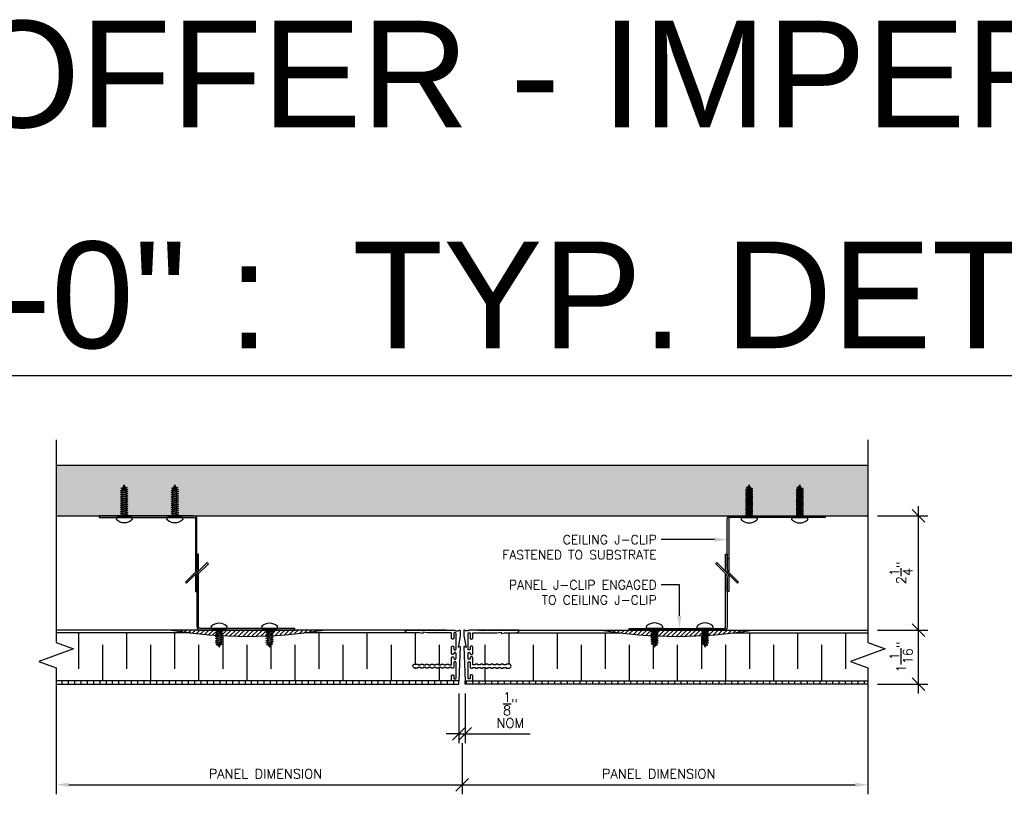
# Model space of a CAD drawing. Header units: inches. Extents: x 0 to 70.2, y 0 to 53.
# Tile 11 of 13: x 31.2 to 50.6, y 37.4 to 53. Entities that reach past the tile are written whole.
import ezdxf
from ezdxf import colors
from ezdxf.entities.mleader import LeaderData, LeaderLine
from ezdxf.math import Vec2, Vec3

# ---------------------------------------------------------------- set-up
doc = ezdxf.new("R2010")
doc.units = ezdxf.units.IN
doc.header["$MEASUREMENT"] = 0
for name, color, linetype in [('1-ARCH', 1, 'Continuous'), ('1-DIM', 4, 'Continuous'), ('1-MOUNT', 155, 'Continuous'), ('1-PANEL', 6, 'Continuous'), ('1-TEXT', 2, 'Continuous')]:
    doc.layers.add(name, color=color, linetype=linetype)
doc.layers.add('1-VIEWPORT', color=3, linetype='Continuous', plot=False)
doc.styles.add('GEN NOTES', font='ARIALUNI.TTF')
doc.styles.add('TEXT', font='romans.shx')
doc.dimstyles.new('DIM 6-12', dxfattribs={"dimscale": 2, "dimtxt": 0.09375, "dimasz": 0.125, "dimexe": 0.09375, "dimexo": 0.09375, "dimgap": 0.0625, "dimtad": 1, "dimdec": 4, "dimzin": 3, "dimdsep": 46, "dimlunit": 5, "dimtxsty": 'TEXT', "dimblk": 'OBLIQUE', "dimcen": 0.09375, "dimdle": 0.09375, "dimclrd": 256, "dimclre": 4, "dimclrt": 2, "dimadec": 0, "dimazin": 0, "dimtfac": 1, "dimtdec": 4, "dimtmove": 0, "dimatfit": 3, "dimfxl": 1, "dimtfill": 1, "dimtolj": 1, "dimtzin": 0, "dimlwd": -1, "dimlwe": -1, "dimarcsym": 0})
pattern_1 = [(45, (95.71455, 23.90067), (-0.044194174, 0.044194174), [])]
pattern_2 = [(90, (37.7533, -749.30981), (-0.125, 3e-17), [])]

# ---------------------------------------------------------------- blocks, each defined once
blk = doc.blocks.new('_Oblique')
at = {"color": 0, "linetype": 'ByBlock', "lineweight": -2}
blk.add_line((-0.5, -0.5), (0.5, 0.5), dxfattribs=at)
blk = doc.blocks.new('*D20')
at = {"layer": '1-DIM', "color": 4, "transparency": 16777216}
for p, q in [((39.916, 38.722), (39.916, 37.713)), ((47.947, 38.713), (47.947, 37.713))]:
    blk.add_line(p, q, dxfattribs=at)
at = {"layer": '1-DIM', "transparency": 16777216}
blk.add_line((39.728, 37.901), (47.697, 37.901), dxfattribs=at)
blk.add_solid([(47.697, 37.942), (47.697, 37.859), (47.947, 37.901)], dxfattribs=at)
at = {"layer": 'Defpoints', "color": 0, "transparency": 16777216}
for p in [(39.916, 38.91), (47.947, 38.901), (47.947, 37.901)]:
    blk.add_point(p, dxfattribs=at)
at = {"layer": '1-DIM', "transparency": 16777216, "xscale": 0.25, "yscale": 0.25, "zscale": 0.25, "rotation": 180}
blk.add_blockref('_Oblique', (39.916, 37.901), dxfattribs=at)
at = {"layer": '1-DIM', "color": 2, "transparency": 16777216, "insert": (43.806, 38.119), "char_height": 0.1875, "attachment_point": 5, "style": 'TEXT', "bg_fill": 3, "box_fill_scale": 1.25, "bg_fill_color": 256, "bg_fill_true_color": 13158600, "bg_fill_transparency": 0}
blk.add_mtext('\\A1;PANEL DIMENSION', dxfattribs=at)
blk = doc.blocks.new('*D21')
at = {"layer": '1-DIM', "color": 4, "transparency": 16777216}
for p, q in [((31.884, 38.713), (31.884, 37.713)), ((39.916, 38.722), (39.916, 37.713))]:
    blk.add_line(p, q, dxfattribs=at)
at = {"layer": '1-DIM', "transparency": 16777216}
blk.add_line((32.134, 37.901), (40.103, 37.901), dxfattribs=at)
blk.add_solid([(32.134, 37.942), (32.134, 37.859), (31.884, 37.901)], dxfattribs=at)
at = {"layer": 'Defpoints', "color": 0, "transparency": 16777216}
for p in [(31.884, 38.901), (39.916, 38.91), (39.916, 37.901)]:
    blk.add_point(p, dxfattribs=at)
at = {"layer": '1-DIM', "transparency": 16777216, "xscale": 0.25, "yscale": 0.25, "zscale": 0.25}
blk.add_blockref('_Oblique', (39.916, 37.901), dxfattribs=at)
at = {"layer": '1-DIM', "color": 2, "transparency": 16777216, "insert": (36.025, 38.119), "char_height": 0.1875, "attachment_point": 5, "style": 'TEXT', "bg_fill": 3, "box_fill_scale": 1.25, "bg_fill_color": 256, "bg_fill_true_color": 13158600, "bg_fill_transparency": 0}
blk.add_mtext('\\A1;PANEL DIMENSION', dxfattribs=at)
blk = doc.blocks.new('*D22')
at = {"layer": '1-DIM', "color": 4, "transparency": 16777216}
for p, q in [((39.853, 39.706), (39.853, 38.722)), ((39.978, 39.706), (39.978, 38.722))]:
    blk.add_line(p, q, dxfattribs=at)
at = {"layer": '1-DIM', "transparency": 16777216}
for p, q in [((39.853, 38.91), (39.603, 38.91)), ((39.853, 38.91), (39.978, 38.91)), ((39.978, 38.91), (41.264, 38.91))]:
    blk.add_line(p, q, dxfattribs=at)
at = {"layer": 'Defpoints', "color": 0, "transparency": 16777216}
for p in [(39.853, 39.893), (39.978, 39.893), (39.978, 38.91)]:
    blk.add_point(p, dxfattribs=at)
at = {"layer": '1-DIM', "transparency": 16777216, "xscale": 0.25, "yscale": 0.25, "zscale": 0.25}
blk.add_blockref('_Oblique', (39.853, 38.91), dxfattribs=at)
at = {"layer": '1-DIM', "transparency": 16777216, "xscale": 0.25, "yscale": 0.25, "zscale": 0.25, "rotation": 180}
blk.add_blockref('_Oblique', (39.978, 38.91), dxfattribs=at)
at = {"layer": '1-DIM', "color": 2, "transparency": 16777216, "insert": (40.871, 39.379), "char_height": 0.1875, "attachment_point": 5, "style": 'TEXT', "bg_fill": 3, "box_fill_scale": 1.25, "bg_fill_color": 256, "bg_fill_true_color": 13158600, "bg_fill_transparency": 0}
blk.add_mtext('\\A1;{\\H1.000000x;\\S1/8;}"\\PNOM', dxfattribs=at)
blk = doc.blocks.new('SCREW-3_4')
for p, q in [((-0.156, 0.649), (-0.156, 0.681)), ((0.148, 0.641), (-0.148, 0.641)), ((-0.042, 0.617), (-0.072, 0.612)), ((-0.072, 0.612), (-0.042, 0.596)), ((-0.072, 0.612), (0.072, 0.585)), ((-0.042, 0.641), (-0.042, 0.617)), ((0.042, 0.601), (-0.042, 0.617)), ((-0.042, 0.596), (-0.042, 0.575)), ((-0.042, 0.596), (0.042, 0.58)), ((0.042, 0.641), (0.042, 0.601)), ((0.072, 0.585), (0.042, 0.601)), ((0.042, 0.58), (0.072, 0.585)), ((0.156, 0.681), (0.156, 0.649)), ((-0.042, 0.575), (-0.072, 0.571)), ((-0.072, 0.571), (-0.042, 0.555)), ((-0.072, 0.571), (0.072, 0.543)), ((-0.042, 0.534), (-0.072, 0.529)), ((-0.072, 0.529), (-0.042, 0.513)), ((-0.072, 0.529), (0.072, 0.502)), ((-0.042, 0.493), (-0.072, 0.488)), ((-0.072, 0.488), (-0.042, 0.472)), ((-0.072, 0.488), (0.072, 0.461)), ((-0.042, 0.451), (-0.072, 0.447)), ((-0.072, 0.447), (-0.042, 0.43)), ((-0.072, 0.447), (0.072, 0.419)), ((-0.042, 0.41), (-0.072, 0.405)), ((-0.072, 0.405), (-0.042, 0.389)), ((-0.072, 0.405), (0.072, 0.378)), ((0.042, 0.56), (-0.042, 0.575)), ((-0.042, 0.555), (-0.042, 0.534)), ((-0.042, 0.555), (0.042, 0.539)), ((0.042, 0.518), (-0.042, 0.534)), ((-0.042, 0.513), (-0.042, 0.493)), ((-0.042, 0.513), (0.042, 0.497)), ((0.042, 0.477), (-0.042, 0.493)), ((-0.042, 0.472), (-0.042, 0.451)), ((-0.042, 0.472), (0.042, 0.456)), ((0.042, 0.435), (-0.042, 0.451)), ((-0.042, 0.43), (-0.042, 0.41)), ((-0.042, 0.43), (0.042, 0.415)), ((0.042, 0.394), (-0.042, 0.41)), ((0.042, 0.58), (0.042, 0.56)), ((0.072, 0.543), (0.042, 0.56)), ((0.042, 0.539), (0.072, 0.543)), ((0.042, 0.539), (0.042, 0.518)), ((0.072, 0.502), (0.042, 0.518)), ((0.042, 0.497), (0.072, 0.502)), ((0.042, 0.497), (0.042, 0.477)), ((0.072, 0.461), (0.042, 0.477)), ((0.042, 0.456), (0.072, 0.461)), ((0.042, 0.456), (0.042, 0.435)), ((0.072, 0.419), (0.042, 0.435)), ((0.042, 0.415), (0.072, 0.419)), ((0.042, 0.415), (0.042, 0.394)), ((0.072, 0.378), (0.042, 0.394)), ((-0.042, 0.368), (-0.072, 0.364)), ((-0.072, 0.364), (-0.042, 0.348)), ((-0.072, 0.364), (0.072, 0.336)), ((-0.042, 0.327), (-0.072, 0.322)), ((-0.072, 0.322), (-0.042, 0.306)), ((-0.072, 0.322), (0.072, 0.295)), ((-0.042, 0.285), (-0.072, 0.281)), ((-0.072, 0.281), (-0.042, 0.265)), ((-0.072, 0.281), (0.072, 0.253)), ((-0.042, 0.244), (-0.072, 0.24)), ((-0.072, 0.24), (-0.042, 0.223)), ((-0.072, 0.24), (0.072, 0.212)), ((-0.042, 0.203), (-0.072, 0.198)), ((-0.072, 0.198), (-0.042, 0.182)), ((-0.072, 0.198), (0.072, 0.171)), ((-0.042, 0.389), (-0.042, 0.368)), ((-0.042, 0.389), (0.042, 0.373)), ((0.042, 0.352), (-0.042, 0.368)), ((-0.042, 0.348), (-0.042, 0.327)), ((-0.042, 0.348), (0.042, 0.332)), ((0.042, 0.311), (-0.042, 0.327)), ((-0.042, 0.306), (-0.042, 0.285)), ((-0.042, 0.306), (0.042, 0.29)), ((0.042, 0.27), (-0.042, 0.285)), ((-0.042, 0.265), (-0.042, 0.244)), ((-0.042, 0.265), (0.042, 0.249)), ((0.042, 0.228), (-0.042, 0.244)), ((-0.042, 0.223), (-0.042, 0.203)), ((-0.042, 0.223), (0.042, 0.207)), ((0.042, 0.187), (-0.042, 0.203)), ((0.042, 0.373), (0.072, 0.378)), ((0.042, 0.373), (0.042, 0.352)), ((0.072, 0.336), (0.042, 0.352)), ((0.042, 0.332), (0.072, 0.336)), ((0.042, 0.332), (0.042, 0.311)), ((0.072, 0.295), (0.042, 0.311)), ((0.042, 0.29), (0.072, 0.295)), ((0.042, 0.29), (0.042, 0.27)), ((0.072, 0.253), (0.042, 0.27)), ((0.042, 0.249), (0.072, 0.253)), ((0.042, 0.249), (0.042, 0.228)), ((0.072, 0.212), (0.042, 0.228)), ((0.042, 0.207), (0.072, 0.212)), ((0.042, 0.207), (0.042, 0.187)), ((-0.042, 0.161), (-0.072, 0.157)), ((-0.072, 0.157), (-0.042, 0.141)), ((-0.072, 0.157), (0.072, 0.129)), ((-0.042, 0.12), (-0.072, 0.115)), ((-0.072, 0.115), (-0.042, 0.099)), ((-0.072, 0.115), (0.072, 0.088)), ((-0.034, 0.077), (-0.065, 0.072)), ((-0.034, 0.056), (-0.065, 0.072)), ((0.059, 0.049), (-0.065, 0.072)), ((-0.042, 0.182), (-0.042, 0.161)), ((-0.042, 0.182), (0.042, 0.166)), ((0.042, 0.145), (-0.042, 0.161)), ((-0.042, 0.141), (-0.042, 0.12)), ((-0.042, 0.141), (0.042, 0.125)), ((0.042, 0.104), (-0.042, 0.12)), ((-0.042, 0.099), (-0.042, 0.094)), ((-0.042, 0.099), (0.042, 0.083)), ((-0.042, 0.094), (-0.034, 0.077)), ((-0.034, 0.077), (0.029, 0.065)), ((0.029, 0.044), (-0.034, 0.056)), ((-0.024, 0.054), (0, 0)), ((0.02, 0.046), (0, 0)), ((0.029, 0.065), (0.037, 0.084)), ((0.059, 0.049), (0.029, 0.065)), ((0.029, 0.044), (0.059, 0.049)), ((0.072, 0.171), (0.042, 0.187)), ((0.042, 0.166), (0.072, 0.171)), ((0.042, 0.166), (0.042, 0.145)), ((0.072, 0.129), (0.042, 0.145)), ((0.042, 0.125), (0.072, 0.129)), ((0.042, 0.125), (0.042, 0.104)), ((0.072, 0.088), (0.042, 0.104)), ((0.042, 0.083), (0.072, 0.088))]:
    blk.add_line(p, q)
for centre, radius, start, end in [((-0.141, 0.681), 0.0156, 131.6968, 180), ((-0.148, 0.649), 0.00781, 180, 270), ((0, 0.523), 0.227, 48.3032, 131.6968), ((0.148, 0.649), 0.00781, 270, 0), ((0.141, 0.681), 0.0156, 0, 48.3032)]:
    blk.add_arc(centre, radius, start, end)
blk = doc.blocks.new('SCREW-1_2')
for p, q in [((-0.156, 0.381), (-0.156, 0.413)), ((0.156, 0.413), (0.156, 0.381)), ((0.148, 0.373), (-0.148, 0.373)), ((-0.042, 0.368), (-0.072, 0.364)), ((-0.072, 0.364), (-0.042, 0.348)), ((-0.072, 0.364), (0.072, 0.336)), ((-0.042, 0.327), (-0.072, 0.322)), ((-0.072, 0.322), (-0.042, 0.306)), ((-0.072, 0.322), (0.072, 0.295)), ((-0.042, 0.285), (-0.072, 0.281)), ((-0.072, 0.281), (-0.042, 0.265)), ((-0.072, 0.281), (0.072, 0.253)), ((-0.042, 0.244), (-0.072, 0.24)), ((-0.072, 0.24), (-0.042, 0.223)), ((-0.072, 0.24), (0.072, 0.212)), ((-0.042, 0.203), (-0.072, 0.198)), ((-0.072, 0.198), (-0.042, 0.182)), ((-0.072, 0.198), (0.072, 0.171)), ((-0.042, 0.373), (-0.042, 0.368)), ((0.042, 0.352), (-0.042, 0.368)), ((-0.042, 0.348), (-0.042, 0.327)), ((-0.042, 0.348), (0.042, 0.332)), ((0.042, 0.311), (-0.042, 0.327)), ((-0.042, 0.306), (-0.042, 0.285)), ((-0.042, 0.306), (0.042, 0.29)), ((0.042, 0.27), (-0.042, 0.285)), ((-0.042, 0.265), (-0.042, 0.244)), ((-0.042, 0.265), (0.042, 0.249)), ((0.042, 0.228), (-0.042, 0.244)), ((-0.042, 0.223), (-0.042, 0.203)), ((-0.042, 0.223), (0.042, 0.207)), ((0.042, 0.187), (-0.042, 0.203)), ((0.042, 0.373), (0.042, 0.352)), ((0.072, 0.336), (0.042, 0.352)), ((0.042, 0.332), (0.072, 0.336)), ((0.042, 0.332), (0.042, 0.311)), ((0.072, 0.295), (0.042, 0.311)), ((0.042, 0.29), (0.072, 0.295)), ((0.042, 0.29), (0.042, 0.27)), ((0.072, 0.253), (0.042, 0.27)), ((0.042, 0.249), (0.072, 0.253)), ((0.042, 0.249), (0.042, 0.228)), ((0.072, 0.212), (0.042, 0.228)), ((0.042, 0.207), (0.072, 0.212)), ((0.042, 0.207), (0.042, 0.187)), ((-0.042, 0.161), (-0.072, 0.157)), ((-0.072, 0.157), (-0.042, 0.141)), ((-0.072, 0.157), (0.072, 0.129)), ((-0.042, 0.12), (-0.072, 0.115)), ((-0.072, 0.115), (-0.042, 0.099)), ((-0.072, 0.115), (0.072, 0.088)), ((-0.034, 0.077), (-0.065, 0.072)), ((-0.034, 0.056), (-0.065, 0.072)), ((0.059, 0.049), (-0.065, 0.072)), ((-0.042, 0.182), (-0.042, 0.161)), ((-0.042, 0.182), (0.042, 0.166)), ((0.042, 0.145), (-0.042, 0.161)), ((-0.042, 0.141), (-0.042, 0.12)), ((-0.042, 0.141), (0.042, 0.125)), ((0.042, 0.104), (-0.042, 0.12)), ((-0.042, 0.099), (-0.042, 0.094)), ((-0.042, 0.099), (0.042, 0.083)), ((-0.042, 0.094), (-0.034, 0.077)), ((-0.034, 0.077), (0.029, 0.065)), ((0.029, 0.044), (-0.034, 0.056)), ((-0.024, 0.054), (0, 0)), ((0.02, 0.046), (0, 0)), ((0.029, 0.065), (0.037, 0.084)), ((0.059, 0.049), (0.029, 0.065)), ((0.029, 0.044), (0.059, 0.049)), ((0.072, 0.171), (0.042, 0.187)), ((0.042, 0.166), (0.072, 0.171)), ((0.042, 0.166), (0.042, 0.145)), ((0.072, 0.129), (0.042, 0.145)), ((0.042, 0.125), (0.072, 0.129)), ((0.042, 0.125), (0.042, 0.104)), ((0.072, 0.088), (0.042, 0.104)), ((0.042, 0.083), (0.072, 0.088))]:
    blk.add_line(p, q)
for centre, radius, start, end in [((-0.141, 0.413), 0.0156, 131.6968, 180), ((0, 0.255), 0.227, 48.3032, 131.6968), ((0.141, 0.413), 0.0156, 0, 48.3032), ((-0.148, 0.381), 0.00781, 180, 270), ((0.148, 0.381), 0.00781, 270, 0)]:
    blk.add_arc(centre, radius, start, end)
blk = doc.blocks.new('A-6415')
at = {"layer": '1-PANEL', "color": 7}
blk.add_lwpolyline([(-0.076, 0.983), (-0.076, 0.903, 0.042545), (-0.074, 0.883), (-0.034, 0.653), (-0.058, 0.673, 0.649268), (-0.075, 0.665), (-0.05, 0.004, 0.404141), (-0.046, 0), (0.092, 0, 0.414214), (0.096, 0.004), (0.096, 0.102, 0.414214), (0.076, 0.121), (0.066, 0.121, 0.414214), (0.046, 0.102), (0.046, 0.05, -0.414214), (0.036, 0.04), (0.015, 0.04, -0.414214), (0.005, 0.05), (0.005, 0.361, -0.414214), (0.015, 0.371), (0.036, 0.371, -0.414214), (0.046, 0.361), (0.046, 0.27, 0.414214), (0.066, 0.25), (0.086, 0.25, 0.414214), (0.096, 0.26), (0.096, 0.265), (0.146, 0.265), (0.146, 0.26, 0.414214), (0.156, 0.25), (0.186, 0.25, 0.414214), (0.196, 0.26), (0.196, 0.265), (0.246, 0.265), (0.246, 0.26, 0.414214), (0.256, 0.25), (0.286, 0.25, 0.414214), (0.296, 0.26), (0.296, 0.265), (0.346, 0.265), (0.346, 0.26, 0.414214), (0.356, 0.25), (0.386, 0.25, 0.414214), (0.396, 0.26), (0.396, 0.265), (0.446, 0.265), (0.446, 0.26, 0.414214), (0.456, 0.25), (0.486, 0.25, 0.414214), (0.496, 0.26), (0.496, 0.265), (0.546, 0.265), (0.546, 0.26, 0.414214), (0.556, 0.25), (0.586, 0.25, 0.414214), (0.596, 0.26), (0.596, 0.265), (0.646, 0.265), (0.646, 0.26, 0.414214), (0.656, 0.25), (0.686, 0.25, 0.414214), (0.696, 0.26), (0.696, 0.265), (0.746, 0.265), (0.746, 0.26, 0.414214), (0.756, 0.25), (0.806, 0.25, 1), (0.806, 0.33), (0.796, 0.33), (0.756, 0.33, 0.414214), (0.746, 0.32), (0.746, 0.315), (0.696, 0.315), (0.696, 0.32, 0.414214), (0.686, 0.33), (0.656, 0.33, 0.414214), (0.646, 0.32), (0.646, 0.315), (0.596, 0.315), (0.596, 0.32, 0.414214), (0.586, 0.33), (0.556, 0.33, 0.414214), (0.546, 0.32), (0.546, 0.315), (0.496, 0.315), (0.496, 0.32, 0.414214), (0.486, 0.33), (0.456, 0.33, 0.414214), (0.446, 0.32), (0.446, 0.315), (0.396, 0.315), (0.396, 0.32, 0.414214), (0.386, 0.33), (0.356, 0.33, 0.414214), (0.346, 0.32), (0.346, 0.315), (0.296, 0.315), (0.296, 0.32, 0.414214), (0.286, 0.33), (0.256, 0.33, 0.414214), (0.246, 0.32), (0.246, 0.315), (0.196, 0.315), (0.196, 0.32, 0.414214), (0.186, 0.33), (0.156, 0.33, 0.414214), (0.146, 0.32), (0.146, 0.315), (0.096, 0.315), (0.096, 0.45, 0.414214), (0.076, 0.47), (0.066, 0.47, 0.414214), (0.046, 0.45), (0.046, 0.441, -0.414214), (0.026, 0.421), (0.025, 0.421, -0.414214), (0.005, 0.441), (0.005, 0.537, -0.414214), (0.025, 0.557), (0.026, 0.557, -0.414214), (0.046, 0.537), (0.046, 0.537, 0.414214), (0.066, 0.517), (0.076, 0.517, 0.414214), (0.096, 0.537), (0.096, 0.658, 0.414214), (0.076, 0.678), (0.066, 0.678, 0.414214), (0.046, 0.658), (0.046, 0.617, -0.414214), (0.036, 0.607), (0.015, 0.607, -0.414214), (0.005, 0.617), (0.005, 0.928, -0.414214), (0.015, 0.938), (0.036, 0.938, -0.414214), (0.046, 0.928), (0.046, 0.836, 0.414214), (0.066, 0.817), (0.076, 0.817, 0.414214), (0.096, 0.836), (0.096, 0.938), (0.569, 0.938), (0.654, 0.953), (0.654, 0.928), (0.71, 0.938), (0.937, 0.938, 0.260471), (1.003, 0.979, 0.571437), (0.994, 0.993), (0.407, 0.993), (0.397, 0.983), (0.387, 0.993), (0.036, 0.993, 0.297749), (0.013, 0.978), (-0.037, 0.978), (-0.061, 0.992, 0.57735)], format="xyb", close=True, dxfattribs=at)
blk = doc.blocks.new('*D50')
at = {"layer": '1-DIM', "transparency": 16777216}
blk.add_line((48.947, 39.706), (48.947, 41.151), dxfattribs=at)
at = {"layer": '1-DIM', "color": 4, "transparency": 16777216}
for p, q in [((48.134, 40.963), (49.134, 40.963)), ((48.134, 39.893), (49.134, 39.893))]:
    blk.add_line(p, q, dxfattribs=at)
at = {"layer": 'Defpoints', "color": 0, "transparency": 16777216}
for p in [(47.947, 40.963), (47.947, 39.893)]:
    blk.add_point(p, dxfattribs=at)
at = {"layer": '1-DIM', "transparency": 16777216, "xscale": 0.25, "yscale": 0.25, "zscale": 0.25}
for p, rotation in [((48.947, 40.963), 90), ((48.947, 39.893), 270)]:
    blk.add_blockref('_Oblique', p, dxfattribs=dict(at, rotation=rotation))
at = {"layer": '1-DIM', "color": 2, "transparency": 16777216, "insert": (48.603, 40.428), "char_height": 0.1875, "attachment_point": 5, "rotation": 90, "style": 'TEXT', "bg_fill": 3, "box_fill_scale": 1.25, "bg_fill_color": 256, "bg_fill_true_color": 13158600, "bg_fill_transparency": 0}
blk.add_mtext('\\A1;1{\\H1.000000x;\\S1/16;}"', dxfattribs=at)
at = {"layer": 'Defpoints', "color": 0, "transparency": 16777216}
blk.add_point((48.947, 40.963), dxfattribs=at)
blk = doc.blocks.new('*D51')
at = {"layer": '1-DIM', "transparency": 16777216}
blk.add_line((48.947, 40.776), (48.947, 43.412), dxfattribs=at)
at = {"layer": '1-DIM', "color": 4, "transparency": 16777216}
for p, q in [((48.134, 43.225), (49.134, 43.225)), ((48.134, 40.963), (49.134, 40.963))]:
    blk.add_line(p, q, dxfattribs=at)
at = {"layer": 'Defpoints', "color": 0, "transparency": 16777216}
for p in [(47.947, 43.225), (48.947, 43.225), (47.947, 40.963)]:
    blk.add_point(p, dxfattribs=at)
at = {"layer": '1-DIM', "transparency": 16777216, "xscale": 0.25, "yscale": 0.25, "zscale": 0.25}
for p, rotation in [((48.947, 43.225), 90), ((48.947, 40.963), 270)]:
    blk.add_blockref('_Oblique', p, dxfattribs=dict(at, rotation=rotation))
at = {"layer": '1-DIM', "color": 2, "transparency": 16777216, "insert": (48.603, 42.094), "char_height": 0.1875, "attachment_point": 5, "rotation": 90, "style": 'TEXT', "bg_fill": 3, "box_fill_scale": 1.25, "bg_fill_color": 256, "bg_fill_true_color": 13158600, "bg_fill_transparency": 0}
blk.add_mtext('\\A1;2{\\H1.000000x;\\S1/4;}"', dxfattribs=at)
blk = doc.blocks.new('A$C27C63200')
at = {"layer": '1-TEXT', "insert": (8.5, 5.95), "char_height": 2.10938, "width": 45.11984, "attachment_point": 4, "style": 'GEN NOTES'}
blk.add_mtext('\\pi8.4396;COFFER - IMPERIAL', dxfattribs=at)

msp = doc.modelspace()

# ---------------------------------------------------------------- hatches: boundary and pattern name
at = {"layer": '1-ARCH'}
h = msp.add_hatch(dxfattribs=at)
h.set_pattern_fill('AR-SAND', color=8, scale=0.1, style=0)
h.set_pattern_definition([(37.5, (-121.66221, 9.65685), (-0.00629934, 0.19268238), [0, -0.152, 0, -0.17, 0, -0.1625]), (7.5, (-121.66221, 9.65685), (0.17697767, 0.2822146), [0, -0.082, 0, -0.137, 0, -0.0525]), (327.5, (-121.78521, 9.65685), (0.31141419, 0.0005659), [0, -0.05, 0, -0.18, 0, -0.235]), (317.5, (-121.78521, 9.65685), (0.30061266, 0.08776756), [0, -0.025, 0, -0.118, 0, -0.135])])
h.paths.add_polyline_path([(47.94686, 43.22459), (47.94686, 44.22459), (31.88437, 44.22459), (31.88437, 43.22459)])
at = {"layer": '1-MOUNT'}
h = msp.add_hatch(dxfattribs=at)
h.set_pattern_fill('ANSI31', color=256, scale=0.5, style=0)
h.set_pattern_definition(pattern_1)
h.paths.add_polyline_path([(34.11668, 40.96317), (34.61668, 40.96317), (34.61668, 40.89351, -0.01392902)])
h.paths.add_polyline_path([(34.61668, 40.89351), (34.61668, 40.96317), (35.61668, 40.96317), (35.61668, 40.83817, -0.02764954)])
h.paths.add_polyline_path([(35.61668, 40.83817), (35.61668, 40.96317), (36.61668, 40.96317), (36.61668, 40.89351, -0.02764954)])
h.paths.add_polyline_path([(36.61668, 40.89351), (36.61668, 40.96317), (37.11668, 40.96317, -0.01392902)])
h = msp.add_hatch(dxfattribs=at)
h.set_pattern_fill('ANSI31', color=256, scale=0.5, style=0)
h.set_pattern_definition(pattern_1)
h.paths.add_polyline_path([(45.71455, 40.96317), (45.21455, 40.96317), (45.21455, 40.89351, 0.01392902)])
h.paths.add_polyline_path([(45.21455, 40.89351), (45.21455, 40.96317), (44.21455, 40.96317), (44.21455, 40.83817, 0.02764954)])
h.paths.add_polyline_path([(44.21455, 40.83817), (44.21455, 40.96317), (43.21455, 40.96317), (43.21455, 40.89351, 0.02764954)])
h.paths.add_polyline_path([(43.21455, 40.89351), (43.21455, 40.96317), (42.71455, 40.96317, 0.01392902)])

# ---------------------------------------------------------------- linework, layer by layer
at = {"layer": '1-ARCH'}
for p, q in [((31.88437, 44.22459), (47.94686, 44.22459)), ((31.88437, 43.22459), (47.94686, 43.22459))]:
    msp.add_line(p, q, dxfattribs=at)
at = {"layer": '1-MOUNT'}
for p, q in [((33.13947, 43.19334), (33.13947, 43.22459)), ((33.13947, 43.19334), (33.13947, 43.22459)), ((33.32697, 43.19334), (33.32697, 43.22459)), ((33.32697, 43.19334), (33.32697, 43.22459)), ((34.13947, 43.19334), (34.13947, 43.22459)), ((34.13947, 43.19334), (34.13947, 43.22459)), ((34.32697, 43.19334), (34.32697, 43.22459)), ((34.32697, 43.19334), (34.32697, 43.22459)), ((45.50426, 43.19334), (45.50426, 43.22459)), ((45.50426, 43.19334), (45.50426, 43.22459)), ((45.69176, 43.19334), (45.69176, 43.22459)), ((45.69176, 43.19334), (45.69176, 43.22459)), ((46.50426, 43.19334), (46.50426, 43.22459)), ((46.50426, 43.19334), (46.50426, 43.22459)), ((46.69176, 43.19334), (46.69176, 43.22459)), ((46.69176, 43.19334), (46.69176, 43.22459)), ((34.67072, 42.38084), (34.63947, 42.38084)), ((45.16051, 42.38084), (45.19176, 42.38084)), ((34.67072, 41.80692), (34.70197, 41.80692)), ((45.16051, 41.80692), (45.12926, 41.80692)), ((35.01447, 40.99442), (35.01447, 40.96317)), ((35.20197, 40.99442), (35.20197, 40.96317)), ((36.01447, 40.99442), (36.01447, 40.96317)), ((36.20197, 40.99442), (36.20197, 40.96317)), ((43.62926, 40.99442), (43.62926, 40.96317)), ((43.81676, 40.99442), (43.81676, 40.96317)), ((44.62926, 40.99442), (44.62926, 40.96317)), ((44.81676, 40.99442), (44.81676, 40.96317))]:
    msp.add_line(p, q, dxfattribs=at)
for points in [[(34.67072, 42.17656), (34.67072, 43.16209, 0.41421356), (34.60822, 43.22459), (32.73322, 43.22459), (32.73322, 43.19334), (34.60822, 43.19334, -0.41421356), (34.63947, 43.16209), (34.63947, 42.10647)], [(45.16051, 42.17656), (45.16051, 43.16209, -0.41421356), (45.22301, 43.22459), (47.09801, 43.22459), (47.09801, 43.19334), (45.22301, 43.19334, 0.41421356), (45.19176, 43.16209), (45.19176, 42.10647)], [(34.67072, 42.1895), (34.67072, 42.17656, -0.19891237), (34.64326, 42.11027), (34.44438, 41.91139), (34.46648, 41.88929), (34.66535, 42.08817, 0.19891237), (34.70197, 42.17656), (34.70197, 42.46317), (34.67072, 42.46317), (34.67072, 42.16361)], [(34.67072, 41.99825), (34.67072, 42.0112, -0.19891237), (34.69817, 42.07749), (34.89705, 42.27636), (34.87495, 42.29846), (34.67608, 42.09959, 0.19891237), (34.63947, 42.0112), (34.63947, 41.72459), (34.67072, 41.72459), (34.67072, 42.0112)], [(45.16051, 41.99825), (45.16051, 42.0112, 0.19891237), (45.13306, 42.07749), (44.93418, 42.27636), (44.95628, 42.29846), (45.15515, 42.09959, -0.19891237), (45.19176, 42.0112), (45.19176, 41.72459), (45.16051, 41.72459), (45.16051, 42.0112)], [(45.16051, 42.1895), (45.16051, 42.17656, 0.19891237), (45.18797, 42.11027), (45.38685, 41.91139), (45.36475, 41.88929), (45.16588, 42.08817, -0.19891237), (45.12926, 42.17656), (45.12926, 42.46317), (45.16051, 42.46317), (45.16051, 42.16361)], [(34.67072, 42.0112), (34.67072, 41.02567, 0.41421356), (34.73322, 40.96317), (36.60822, 40.96317), (36.60822, 40.99442), (34.73322, 40.99442, -0.41421356), (34.70197, 41.02567), (34.70197, 42.08128)], [(45.16051, 42.0112), (45.16051, 41.02567, -0.41421356), (45.09801, 40.96317), (43.22301, 40.96317), (43.22301, 40.99442), (45.09801, 40.99442, 0.41421356), (45.12926, 41.02567), (45.12926, 42.08128)]]:
    msp.add_lwpolyline(points, format="xyb", dxfattribs=at)
for points in [[(34.70197, 42.12547), (34.70197, 42.17656)], [(45.12926, 42.12547), (45.12926, 42.17656)], [(34.63947, 42.06228), (34.63947, 42.0112)], [(45.19176, 42.06228), (45.19176, 42.0112)]]:
    msp.add_lwpolyline(points, dxfattribs=at)
for centre in [(35.66562, 49.90067), (44.16561, 49.90067)]:
    msp.add_arc(centre, 9.0625, 260.472717, 279.527283, dxfattribs=at)
at = {"layer": '1-PANEL'}
for p, q in [((39.39538, 40.96317), (31.88437, 40.96317)), ((39.59976, 40.96317), (39.41567, 40.96317)), ((40.23147, 40.96317), (40.41556, 40.96317)), ((40.43585, 40.96317), (47.94686, 40.96317)), ((34.54781, 40.90737), (31.88437, 40.90737)), ((38.86797, 40.90737), (36.78343, 40.90737)), ((40.96326, 40.90737), (43.0478, 40.90737)), ((45.28342, 40.90737), (47.94686, 40.90737))]:
    msp.add_line(p, q, dxfattribs=at)
at = {"layer": '1-PANEL', "color": 8}
for p, q in [((32.32532, 40.90737), (32.32532, 40.19366)), ((33.27693, 40.90737), (33.27693, 40.19366)), ((34.22854, 40.90737), (34.22854, 40.19366)), ((35.18015, 40.85118), (35.18015, 40.19366)), ((37.08337, 40.90737), (37.08337, 40.19366)), ((38.03498, 40.90737), (38.03498, 40.19366)), ((38.98659, 40.90737), (38.98659, 40.29076)), ((40.84464, 40.90737), (40.84464, 40.29076)), ((41.79625, 40.90737), (41.79625, 40.19366)), ((42.74786, 40.90737), (42.74786, 40.19366)), ((44.65108, 40.85118), (44.65108, 40.19366)), ((45.60269, 40.90737), (45.60269, 40.19366)), ((46.5543, 40.90737), (46.5543, 40.19366)), ((47.50591, 40.90737), (47.50591, 40.19366)), ((32.80113, 40.66947), (32.80113, 39.95576)), ((33.75274, 40.66947), (33.75274, 39.95576)), ((34.70435, 40.66947), (34.70435, 39.95576)), ((35.65595, 40.66947), (35.65595, 39.95576)), ((36.13176, 40.67407), (36.13176, 40.19366)), ((36.60756, 40.66947), (36.60756, 39.95576)), ((37.55917, 40.66947), (37.55917, 39.95576)), ((38.51078, 40.66947), (38.51078, 39.95576)), ((39.46239, 40.66947), (39.46239, 40.27554)), ((40.36884, 40.66947), (40.36884, 40.27554)), ((42.27206, 40.66947), (42.27206, 39.95576)), ((43.22367, 40.66947), (43.22367, 39.95576)), ((43.69947, 40.67407), (43.69947, 40.19366)), ((44.17527, 40.66947), (44.17527, 39.95576)), ((45.12688, 40.66947), (45.12688, 39.95576)), ((46.07849, 40.66947), (46.07849, 39.95576)), ((47.0301, 40.66947), (47.0301, 39.95576)), ((38.98659, 40.2096), (38.98659, 40.19366)), ((39.46239, 40.22481), (39.46239, 39.95576)), ((40.84464, 40.2096), (40.84464, 40.19366))]:
    msp.add_line(p, q, dxfattribs=at)
at = {"layer": '1-VIEWPORT'}
msp.add_lwpolyline([(11, 46), (70.24281, 46), (70.24281, 0), (11, 0)], close=True, dxfattribs=at)

# ---------------------------------------------------------------- block references
at = {"layer": '1-MOUNT', "xscale": -1, "rotation": 180}
for p in [(33.23322, 43.83414), (34.23322, 43.83414)]:
    msp.add_blockref('SCREW-3_4', p, dxfattribs=at)
at = {"layer": '1-MOUNT', "rotation": 180}
for p in [(45.59801, 43.83414), (46.59801, 43.83414)]:
    msp.add_blockref('SCREW-3_4', p, dxfattribs=at)
at = {"layer": '1-MOUNT', "xscale": -1}
for p in [(35.10822, 40.62125), (36.10822, 40.62125)]:
    msp.add_blockref('SCREW-1_2', p, dxfattribs=at)
at = {"layer": '1-MOUNT'}
for p in [(43.72301, 40.62125), (44.72301, 40.62125)]:
    msp.add_blockref('SCREW-1_2', p, dxfattribs=at)
at = {"layer": '1-VIEWPORT'}
msp.add_blockref('A$C27C63200', (11, 46), dxfattribs=at)

# ---------------------------------------------------------------- texts
at = {"layer": '1-TEXT', "insert": (10.07705, 47.58075), "char_height": 2.109375, "width": 58.693524, "attachment_point": 4, "style": 'GEN NOTES'}
msp.add_mtext('\\pi1.1839;SCALE: 6" = 1\'-0" :  TYP. DETAILS-D SIZE ', dxfattribs=at)

# ---------------------------------------------------------------- leaders
at = {"layer": '1-TEXT'}
ml = msp.add_multileader_mtext('Standard', dxfattribs=at)
ml.set_content('CEILING J-CLIP \\PFASTENED TO SUBSTRATE', color=256, style='TEXT')
ml.set_leader_properties(color=4, linetype='ByLayer', lineweight=-1)
ml.build(insert=Vec2(0, 0))
ml.multileader.update_dxf_attribs({"dogleg_length": 0.36, "arrow_head_size": 0.25})
ctx = ml.context
ctx.base_point, ctx.char_height, ctx.arrow_head_size, ctx.landing_gap_size, ctx.plane_origin = Vec3(40.24911, 42.75234), 0.18, 0.25, 0.09, Vec3(45.65098, 41.5862)
ctx.text_align_type = 2
notes = []
notes.append((ctx, [(0, (1, 1, 0), (44.65505, 42.75234), (-1, 0), 0.79737, [(0, [(45.16051, 42.75234)], 0, [])])]))
ctx.mtext.insert, ctx.mtext.width, ctx.mtext.alignment, ctx.mtext.flow_direction = Vec3(43.76768, 42.84234), 3.5204687, 3, 5
ml = msp.add_multileader_mtext('Standard', dxfattribs=at)
ml.set_content('PANEL J-CLIP ENGAGED\\PTO CEILING J-CLIP', color=256, style='TEXT')
ml.set_leader_properties(color=4, linetype='ByLayer', lineweight=-1)
ml.build(insert=Vec2(0, 0))
ml.multileader.update_dxf_attribs({"dogleg_length": 0.36, "arrow_head_size": 0.25})
ctx = ml.context
ctx.base_point, ctx.char_height, ctx.arrow_head_size, ctx.landing_gap_size, ctx.plane_origin = Vec3(40.40339, 41.8572), 0.18, 0.25, 0.09, Vec3(45.2136, 40.52281)
ctx.text_align_type = 2
notes.append((ctx, [(0, (1, 1, 0), (44.21768, 41.8572), (-1, 0), 0.36, [(0, [(44.21768, 40.99442)], 0, [])])]))
ctx.mtext.insert, ctx.mtext.width, ctx.mtext.alignment, ctx.mtext.flow_direction = Vec3(43.76768, 41.9472), 3.360328, 3, 5
for ctx, leaders in notes:
    for number, flags, end, landing, length, lines in leaders:
        leader = LeaderData()
        leader.index, (leader.has_last_leader_line, leader.has_dogleg_vector, leader.attachment_direction) = number, flags
        leader.last_leader_point, leader.dogleg_vector, leader.dogleg_length = Vec3(end), Vec3(landing), length
        for number, points, colour, breaks in lines:
            line = LeaderLine()
            line.index, line.vertices, line.color, line.breaks = number, Vec3.list(points), colors.encode_raw_color(colour), breaks
            leader.lines.append(line)
        ctx.leaders.append(leader)

# ---------------------------------------------------------------- next in the draw order: dimensions: what is measured, and where the dimension line sits
at = {"layer": '1-DIM'}
dim = msp.add_linear_dim(base=(47.94686, 37.90067), p1=(39.91561, 38.90978), p2=(47.94686, 38.90067), text='PANEL DIMENSION', dimstyle='DIM 6-12', override={"dimpost": '"', "dimblk1": 'Oblique', "dimsah": 1}, dxfattribs=at)
dim.commit()
dim.dimension.update_dxf_attribs({"geometry": '*D20', "text_midpoint": (43.80624, 38.11942)})

# ---------------------------------------------------------------- next in the draw order: linework, layer by layer
msp.add_lwpolyline([(47.94686, 44.72459), (47.94686, 40.71317), (48.2903, 40.58817), (47.60343, 40.33817), (47.94686, 40.21317), (47.94686, 38.40067)], dxfattribs=at)

# ---------------------------------------------------------------- next in the draw order: dimensions: what is measured, and where the dimension line sits
dim = msp.add_linear_dim(base=(39.91561, 37.90067), p1=(31.88437, 38.90067), p2=(39.91561, 38.90978), angle=180, text='PANEL DIMENSION', dimstyle='DIM 6-12', override={"dimpost": '"', "dimblk2": 'Oblique', "dimsah": 1}, dxfattribs=at)
dim.commit()
dim.dimension.update_dxf_attribs({"geometry": '*D21', "text_midpoint": (36.02499, 38.11942)})

# ---------------------------------------------------------------- next in the draw order: linework, layer by layer
msp.add_lwpolyline([(31.88437, 44.72459), (31.88437, 40.71317), (32.2278, 40.58817), (31.54093, 40.33817), (31.88437, 40.21317), (31.88437, 38.40067)], dxfattribs=at)

# ---------------------------------------------------------------- next in the draw order: dimensions: what is measured, and where the dimension line sits
dim = msp.add_linear_dim(base=(39.97811, 38.90978), p1=(39.85311, 39.89326), p2=(39.97811, 39.89326), angle=180, text='<>\\PNOM', dimstyle='DIM 6-12', override={"dimpost": '"'}, dxfattribs=at)
dim.commit()
dim.dimension.update_dxf_attribs({"geometry": '*D22', "text_midpoint": (40.87097, 38.90978), "dimtype": 160})

# ---------------------------------------------------------------- next in the draw order: hatches: boundary and pattern name
at = {"layer": '1-PANEL'}
h = msp.add_hatch(dxfattribs=at)
h.set_pattern_fill('ANSI31', color=8, angle=45, style=0)
h.set_pattern_definition(pattern_2)
h.paths.add_polyline_path([(31.88437, 39.89326), (31.88437, 39.95576), (39.85292, 39.95576), (39.85292, 39.89326)])
h = msp.add_hatch(dxfattribs=at)
h.set_pattern_fill('ANSI31', color=8, angle=45, style=0)
h.set_pattern_definition(pattern_2)
h.paths.add_polyline_path([(47.94686, 39.89326), (47.94686, 39.95576), (39.97831, 39.95576), (39.97831, 39.89326)])

# ---------------------------------------------------------------- next in the draw order: linework, layer by layer
at = {"layer": '1-PANEL', "color": 8}
for p, q in [((41.32045, 40.66947), (41.32045, 39.95576)), ((40.36884, 40.22481), (40.36884, 39.95576))]:
    msp.add_line(p, q, dxfattribs=at)
at = {"layer": '1-PANEL', "linetype": 'Continuous'}
for points in [[(31.88437, 39.89326), (39.85292, 39.89326), (39.85292, 39.95576), (31.88437, 39.95576)], [(47.94686, 39.89326), (39.97831, 39.89326), (39.97831, 39.95576), (47.94686, 39.95576)]]:
    msp.add_lwpolyline(points, dxfattribs=at)

# ---------------------------------------------------------------- next in the draw order: block references
at = {"layer": '1-PANEL', "yscale": 1.014508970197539, "zscale": 1.014508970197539}
for p, xscale in [((39.80219, 39.95576), -1.014508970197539), ((40.02904, 39.95576), 1.014508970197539)]:
    msp.add_blockref('A-6415', p, dxfattribs=dict(at, xscale=xscale))

# ---------------------------------------------------------------- next in the draw order: dimensions: what is measured, and where the dimension line sits
at = {"layer": '1-DIM'}
dim = msp.add_linear_dim(base=(48.94686, 40.96317), p1=(47.94686, 39.89326), p2=(47.94686, 40.96317), angle=90, dimstyle='DIM 6-12', override={"dimpost": '"'}, dxfattribs=at)
dim.commit()
dim.dimension.update_dxf_attribs({"geometry": '*D50', "text_midpoint": (48.60311, 40.42822)})

# ---------------------------------------------------------------- next in the draw order: dimensions: what is measured, and where the dimension line sits
dim = msp.add_linear_dim(base=(48.94686, 43.22459), p1=(47.94686, 40.96317), p2=(47.94686, 43.22459), angle=90, dimstyle='DIM 6-12', override={"dimpost": '"'}, dxfattribs=at)
dim.commit()
dim.dimension.update_dxf_attribs({"geometry": '*D51', "text_midpoint": (48.60311, 42.09388)})

doc.saveas('drawing.dxf')
